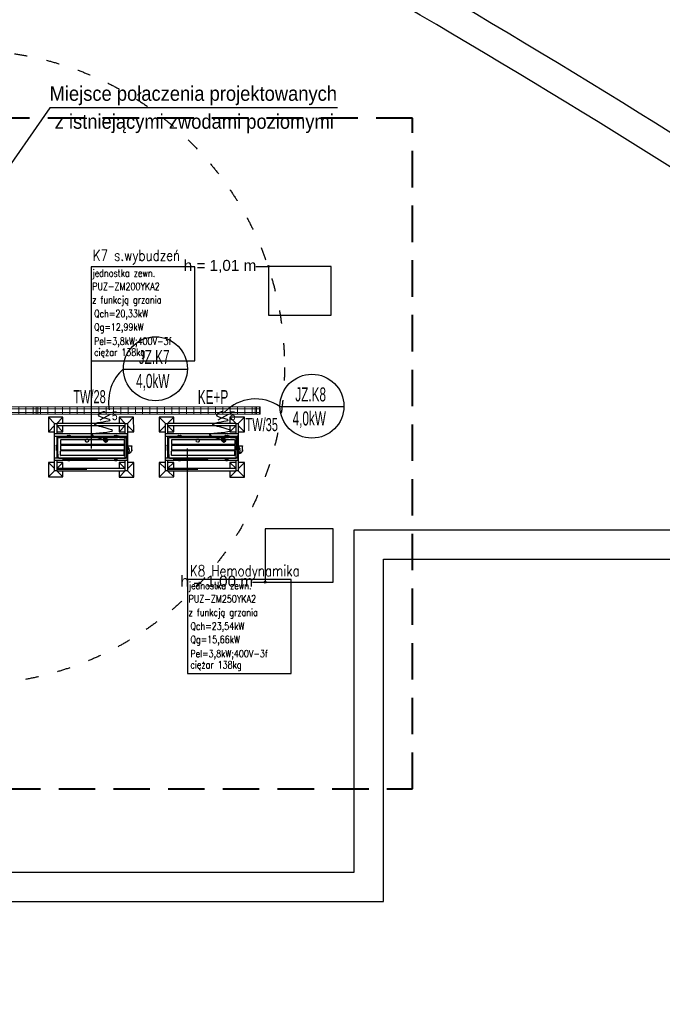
# Model space of a CAD drawing. Header units: millimetres. Extents: x -165365 to -33565, y 7406 to 103342.
# Tile 236 of 256: x -79686 to -70874, y 17747 to 31250. Entities that reach past the tile are written whole.
import ezdxf
from ezdxf.enums import TextEntityAlignment as Align

# ---------------------------------------------------------------- set-up
doc = ezdxf.new("R2010")
doc.units = ezdxf.units.MM
doc.header["$MEASUREMENT"] = 0
for name, pattern in [('ACAD_ISO03W100', [150, 60, -90]), ('DASHED', [0.75, 0.5, -0.25]), ('DASHED2', [0.375, 0.25, -0.125]), ('Wipeout_Contour', [1000, 0, -1000])]:
    doc.linetypes.add(name, pattern=pattern)
for name, color, linetype, lineweight in [('2DE_PRO_CblfEZ', 80, 'Continuous', 15), ('CP_DETAL', 33, 'Continuous', 9), ('HVAC_WENTYLACJA_ETYKIETY', 3, 'Continuous', 18)]:
    doc.layers.add(name, color=color, linetype=linetype, lineweight=lineweight)
for name, color, linetype in [('___INST__AR_podstawy', 3, 'Continuous'), ('DETAIL', 5, 'Continuous'), ('ELEK CIENKIE', 80, 'Continuous'), ('ELEK GNIAZDA', 234, 'Continuous'), ('ELEK OPIS', 140, 'Continuous'), ('ELEKTRYKA_OPIS GNIAZD', 230, 'Continuous'), ('HVAC_CT_opisy', 3, 'Continuous'), ('Linia', 252, 'Continuous'), ('ME_Urządzenia', 7, 'Continuous'), ('Strop', 252, 'Continuous'), ('Słup', 252, 'Continuous'), ('Tekst', 252, 'Continuous')]:
    doc.layers.add(name, color=color, linetype=linetype)
doc.styles.add('Arial', font='arial.ttf')
doc.styles.add('CP_ATTR', font='arial.ttf')
doc.styles.add('OPIS1', font='ROMANS.SHX', dxfattribs={"width": 0.9})
doc.styles.add('ROMANS', font='romans.shx')
doc.styles.add('Times new roman', font='arial.ttf')

# ---------------------------------------------------------------- blocks, each defined once
blk = doc.blocks.new('A$C67C5DD4D')
at = {"layer": 'Strop', "flags": 128}
for points in [[(14229, 0), (57959, 0), (57959, 1407), (57959, 1410), (73209, 1410), (79709, 1410), (79709, 6106), (86979, 6106), (86979, 7196), (86979, 9216), (86979, 9800, 0.032078), (72413, 18234, 0.000523), (72183, 18342, 0.001989), (71307, 18750, 0.031398), (57339, 24063, 0.034913), (39523, 28246), (39523, 28246), (39523, 28246, 0.026147), (28486, 29456)], [(14229, 0), (57959, 0), (57959, 1407), (57959, 1410), (73209, 1410), (79709, 1410), (79709, 6106), (86979, 6106), (86979, 7196), (86979, 9216), (86979, 9800, 0.032078), (72413, 18234, 0.000523), (72183, 18342, 0.001989), (71307, 18750, 0.031398), (57339, 24063, 0.034913), (39523, 28246), (39523, 28246), (39523, 28246, 0.026147), (28486, 29456)], [(14229, 400), (57559, 400), (57559, 1407), (57559, 1810), (73209, 1810), (79309, 1810), (79309, 6506), (86579, 6506), (86579, 7196), (86579, 9216), (86579, 9586, 0.031662), (72239, 17874, 0.000515), (72013, 17980, 0.001987), (71141, 18386, 0.031396), (57220, 23681, 0.035679), (39064, 27915), (39064, 27915, 0.025197), (28465, 29056)]]:
    blk.add_lwpolyline(points, format="xyb", dxfattribs=at)
at = {"layer": 'Tekst', "char_height": 150, "attachment_point": 2, "style": 'Times new roman'}
for s, insert in [('\\A1;{\\fArial|b0|i0|c0|p38;h = 1,01 m}', (77468, 10208)), ('\\A1;{\\fArial|b0|i0|c0|p38;h = 1,00 m}', (77423, 5878))]:
    blk.add_mtext(s, dxfattribs=dict(at, insert=insert))
at = {"color": 254, "linetype": 'Wipeout_Contour', "lineweight": 0, "ltscale": 319022.809694}
blk.add_wipeout([(78134, 9450), (78994, 9450), (78994, 10120), (78134, 10120)], dxfattribs=at).dxf.layer = 'Słup'
at = {"color": 254, "linetype": 'Wipeout_Contour', "lineweight": 0, "ltscale": 314918.890275}
blk.add_wipeout([(78089, 5790), (79019, 5790), (79019, 6520), (78089, 6520)], dxfattribs=at).dxf.layer = 'Słup'
at = {"layer": 'Linia', "linetype": 'Continuous'}
for points in [[(78146, 10120), (78145, 10125), (78142, 10129), (78138, 10132), (78134, 10133), (78129, 10132), (78125, 10129), (78122, 10125), (78121, 10120), (78122, 10115), (78125, 10111), (78129, 10108), (78134, 10108), (78138, 10108), (78142, 10111), (78145, 10115)], [(78101, 5790), (78100, 5795), (78097, 5799), (78093, 5802), (78089, 5803), (78084, 5802), (78080, 5799), (78077, 5795), (78076, 5790), (78077, 5785), (78080, 5781), (78084, 5778), (78089, 5778), (78093, 5778), (78097, 5781), (78100, 5785)]]:
    blk.add_hatch(color=256, dxfattribs=at).paths.add_polyline_path(points)
at = {"layer": 'Linia'}
for p, q in [((77957, 10120), (78121, 10120)), ((77912, 5790), (78076, 5790))]:
    blk.add_line(p, q, dxfattribs=at)
for centre in [(78134, 10120), (78089, 5790)]:
    blk.add_circle(centre, 12.5, dxfattribs=at)
at = {"layer": 'Słup'}
for p, q in [((78994, 10120), (78134, 10120)), ((78134, 10120), (78134, 9450)), ((78994, 9450), (78994, 10120)), ((78134, 9450), (78994, 9450)), ((79019, 6520), (78089, 6520)), ((78089, 6520), (78089, 5790)), ((79019, 5790), (79019, 6520)), ((78089, 5790), (79019, 5790))]:
    blk.add_line(p, q, dxfattribs=at)
blk = doc.blocks.new('UHYUO')
at = {"color": 3, "extrusion": (1.1535e-07, -4.20173e-08, 1)}
blk.add_line((11257.996, 38986.56, 0), (11258.201, 38986.914, 0), dxfattribs=at)
at = {"layer": '___INST__AR_podstawy', "extrusion": (-1.4824e-07, -5.38048e-08, 1)}
for p, q in [((11257.936, 38987.71, 0), (11257.905, 38987.826, 0)), ((11257.921, 38987.684, 0), (11257.45, 38986.871, 0)), ((11257.476, 38986.856, 0), (11257.947, 38987.669, 0)), ((11257.921, 38987.684, 0), (11257.805, 38987.653, 0)), ((11257.978, 38987.553, 0), (11257.947, 38987.669, 0)), ((11258.078, 38987.726, 0), (11257.962, 38987.695, 0)), ((11258.061, 38987.638, 0), (11257.56, 38986.772, 0)), ((11257.586, 38986.757, 0), (11258.087, 38987.622, 0)), ((11258.087, 38987.622, 0), (11258.061, 38987.638, 0)), ((11258.347, 38987.472, 0), (11257.846, 38986.607, 0)), ((11257.872, 38986.592, 0), (11258.373, 38987.457, 0)), ((11258.373, 38987.457, 0), (11258.347, 38987.472, 0)), ((11258.473, 38987.399, 0), (11258.442, 38987.516, 0)), ((11258.615, 38987.415, 0), (11258.499, 38987.384, 0)), ((11258.457, 38987.373, 0), (11257.986, 38986.56, 0)), ((11258.012, 38986.545, 0), (11258.483, 38987.358, 0)), ((11258.457, 38987.373, 0), (11258.341, 38987.342, 0)), ((11258.514, 38987.242, 0), (11258.483, 38987.358, 0)), ((11257.45, 38986.871, 0), (11257.419, 38986.987, 0)), ((11257.45, 38986.871, 0), (11257.476, 38986.856, 0)), ((11257.592, 38986.887, 0), (11257.476, 38986.856, 0)), ((11257.435, 38986.845, 0), (11257.319, 38986.814, 0)), ((11257.492, 38986.714, 0), (11257.461, 38986.83, 0)), ((11257.986, 38986.56, 0), (11257.955, 38986.676, 0)), ((11257.971, 38986.534, 0), (11257.855, 38986.503, 0)), ((11257.986, 38986.56, 0), (11258.012, 38986.545, 0)), ((11258.028, 38986.403, 0), (11257.997, 38986.519, 0)), ((11258.128, 38986.576, 0), (11258.012, 38986.545, 0))]:
    blk.add_line(p, q, dxfattribs=at)
at = {"layer": '___INST__AR_podstawy', "extrusion": (-1.4824e-07, -5.38048e-08, 1), "elevation": -0.004}
for points in [[(11258.036, 38987.653), (11258.078, 38987.726), (11257.905, 38987.826), (11257.805, 38987.653), (11257.878, 38987.611)], [(11258.046, 38987.611), (11257.921, 38987.684), (11257.936, 38987.71), (11258.499, 38987.384), (11258.483, 38987.358), (11258.358, 38987.431)], [(11257.904, 38987.596), (11257.978, 38987.553), (11258.02, 38987.627)], [(11258.332, 38987.446), (11258.072, 38987.596)], [(11258.384, 38987.416), (11258.341, 38987.342), (11258.415, 38987.3)], [(11258.441, 38987.285), (11258.514, 38987.242), (11258.615, 38987.415), (11258.442, 38987.516), (11258.399, 38987.442)], [(11257.492, 38986.944), (11257.419, 38986.987), (11257.319, 38986.814), (11257.492, 38986.714), (11257.534, 38986.787)], [(11257.887, 38986.618), (11258.012, 38986.545), (11257.997, 38986.519), (11257.435, 38986.845), (11257.45, 38986.871), (11257.575, 38986.798)], [(11257.549, 38986.813), (11257.592, 38986.887), (11257.518, 38986.929)], [(11257.601, 38986.783), (11257.861, 38986.633)], [(11257.898, 38986.577), (11257.855, 38986.503), (11258.028, 38986.403), (11258.128, 38986.576), (11258.055, 38986.618)], [(11258.029, 38986.634), (11257.955, 38986.676), (11257.913, 38986.603)]]:
    blk.add_lwpolyline(points, dxfattribs=at)
blk = doc.blocks.new('msy-tp')
at = {"layer": 'DETAIL', "color": 3, "linetype": 'Continuous'}
for p, q in [((-544, 178), (-545, 177)), ((-545, 177), (-545, 176)), ((-545, 177), (-545, 177)), ((-545, 176), (-545, 175)), ((-545, 175), (-545, 174)), ((-545, 175), (-545, 175)), ((-545, 174), (-545, 173)), ((-545, 173), (-545, 172)), ((-545, 173), (-545, 173)), ((-545, 133), (-545, 172)), ((-544, 179), (-544, 178)), ((-543, 179), (-544, 179)), ((-544, 172), (-543, 174)), ((-544, 136), (-544, 172)), ((-544, 135), (-544, 136)), ((-544, 135), (-544, 135)), ((-542, 181), (-543, 180)), ((-543, 180), (-543, 179)), ((-543, 177), (-542, 178)), ((-543, 176), (-543, 177)), ((-543, 175), (-543, 176)), ((-543, 174), (-543, 175)), ((-541, 182), (-542, 181)), ((-542, 181), (-542, 181)), ((-542, 178), (-540, 180)), ((-542, 178), (-542, 178)), ((-540, 182), (-541, 182)), ((-540, 183), (-540, 182)), ((-539, 183), (-540, 183)), ((-540, 180), (-539, 181)), ((-538, 184), (-539, 183)), ((-539, 181), (-537, 182)), ((-539, 181), (-539, 181)), ((-538, 184), (-538, 184)), ((-537, 184), (-538, 184)), ((-536, 184), (-537, 184)), ((-537, 182), (-536, 182)), ((-535, 184), (-536, 184)), ((-536, 184), (-536, 184)), ((-536, 182), (-535, 183)), ((-536, 182), (-536, 182)), ((-535, 184), (-535, 184)), ((-533, 184), (-535, 184)), ((-535, 183), (-533, 183)), ((-533, 184), (-519, 184)), ((-533, 183), (275, 183)), ((-519, 184), (-519, 184)), ((-519, 184), (-518, 184)), ((-518, 184), (-518, 184)), ((-516, 183), (-518, 184)), ((-518, 184), (-518, 184)), ((-518, 184), (-518, 184)), ((-518, 184), (-518, 184)), ((-508, 146), (-508, 145)), ((-508, 144), (-508, 88)), ((360, 148), (-504, 148)), ((-438, 183), (-438, 189)), ((-438, 189), (243, 189)), ((-438, 183), (-438, 185)), ((-438, 183), (-438, 183)), ((-438, 183), (-438, 183)), ((-438, 183), (-438, 183)), ((-436, 183), (-436, 183)), ((-434, 183), (-434, 183)), ((-432, 184), (243, 184)), ((-432, 184), (-432, 184)), ((-415, 206), (-414, 207)), ((-415, 205), (-415, 206)), ((-415, 204), (-415, 205)), ((-415, 204), (-415, 184)), ((-415, 187), (-415, 187)), ((-414, 208), (-413, 210)), ((-414, 207), (-414, 208)), ((-414, 207), (-414, 207)), ((-413, 210), (-412, 210)), ((-412, 210), (-412, 211)), ((-412, 211), (-411, 211)), ((-411, 211), (-410, 211)), ((-410, 211), (-410, 212)), ((-410, 212), (-410, 212)), ((-410, 212), (-409, 212)), ((-409, 212), (-406, 212)), ((-406, 212), (-405, 212)), ((-405, 212), (-405, 212)), ((-405, 212), (-405, 211)), ((-405, 211), (-404, 211)), ((-404, 211), (-403, 211)), ((-403, 211), (-403, 210)), ((-403, 210), (-402, 210)), ((-402, 210), (-402, 209)), ((-402, 209), (-401, 208)), ((-402, 209), (-402, 209)), ((-401, 208), (-401, 207)), ((-401, 207), (-400, 206)), ((-401, 207), (-401, 207)), ((-400, 206), (-400, 205)), ((-400, 205), (-400, 204)), ((-400, 204), (-400, 194)), ((-400, 194), (-400, 193)), ((-400, 193), (-400, 192)), ((-400, 193), (-400, 193)), ((-400, 192), (-399, 192)), ((-399, 192), (-399, 191)), ((-399, 191), (-399, 190)), ((-399, 191), (-399, 191)), ((-399, 190), (-398, 190)), ((-398, 190), (-398, 190)), ((-398, 190), (-397, 189)), ((-397, 189), (-397, 189)), ((-397, 189), (-396, 189)), ((-397, 189), (-397, 189)), ((-396, 189), (-394, 189)), ((-394, 189), (-393, 189)), ((-393, 189), (-392, 190)), ((-393, 189), (-393, 189)), ((-393, 189), (-393, 189)), ((-392, 190), (-391, 190)), ((-392, 190), (-392, 190)), ((-391, 192), (-390, 192)), ((-391, 191), (-391, 192)), ((-391, 191), (-391, 191)), ((-391, 190), (-391, 191)), ((-390, 206), (-389, 207)), ((-390, 205), (-390, 206)), ((-390, 204), (-390, 205)), ((-390, 194), (-390, 204)), ((-390, 193), (-390, 194)), ((-390, 193), (-390, 193)), ((-390, 192), (-390, 193)), ((-389, 208), (-388, 210)), ((-389, 207), (-389, 208)), ((-389, 207), (-389, 207)), ((-388, 210), (-387, 210)), ((-387, 210), (-387, 211)), ((-387, 211), (-386, 211)), ((-386, 211), (-385, 211)), ((-385, 211), (-385, 212)), ((-385, 212), (-385, 212)), ((-385, 212), (-384, 212)), ((-384, 212), (-381, 212)), ((-381, 212), (-380, 212)), ((-380, 212), (-380, 212)), ((-380, 212), (-380, 211)), ((-380, 211), (-379, 211)), ((-379, 211), (-378, 211)), ((-378, 211), (-378, 210)), ((-378, 210), (-377, 210)), ((-377, 210), (-377, 209)), ((-377, 209), (-377, 209)), ((-377, 209), (-376, 208)), ((-376, 208), (-376, 207)), ((-376, 207), (-375, 206)), ((-376, 207), (-376, 207)), ((-375, 206), (-375, 205)), ((-375, 205), (-375, 204)), ((-375, 204), (-375, 190)), ((-375, 190), (-375, 184)), ((230, 206), (231, 207)), ((230, 205), (230, 206)), ((230, 204), (230, 205)), ((230, 204), (230, 184)), ((231, 208), (232, 210)), ((231, 207), (231, 208)), ((231, 207), (231, 207)), ((232, 210), (233, 210)), ((233, 210), (233, 211)), ((233, 211), (234, 211)), ((234, 211), (235, 211)), ((235, 211), (235, 212)), ((235, 212), (235, 212)), ((235, 212), (236, 212)), ((236, 212), (239, 212)), ((239, 212), (240, 212)), ((240, 212), (240, 212)), ((240, 212), (240, 211)), ((240, 211), (241, 211)), ((241, 211), (242, 211)), ((242, 211), (242, 210)), ((242, 210), (243, 210)), ((243, 210), (243, 209)), ((243, 209), (243, 209)), ((243, 209), (244, 208)), ((243, 191), (243, 183)), ((274, 191), (243, 191)), ((244, 208), (244, 207)), ((244, 207), (244, 207)), ((244, 207), (245, 206)), ((245, 206), (245, 205)), ((245, 205), (245, 204)), ((245, 204), (245, 194)), ((245, 194), (245, 193)), ((245, 193), (245, 192)), ((245, 193), (245, 193)), ((245, 192), (246, 192)), ((246, 191), (246, 191)), ((254, 192), (255, 192)), ((254, 191), (254, 192)), ((254, 191), (254, 191)), ((255, 206), (256, 207)), ((255, 205), (255, 206)), ((255, 204), (255, 205)), ((255, 194), (255, 204)), ((255, 193), (255, 194)), ((255, 193), (255, 193)), ((255, 192), (255, 193)), ((256, 208), (257, 210)), ((256, 207), (256, 208)), ((256, 207), (256, 207)), ((257, 210), (258, 210)), ((258, 210), (258, 211)), ((258, 211), (259, 211)), ((259, 211), (260, 211)), ((260, 211), (260, 212)), ((260, 212), (260, 212)), ((260, 212), (261, 212)), ((261, 212), (264, 212)), ((264, 212), (265, 212)), ((265, 212), (265, 212)), ((265, 212), (265, 211)), ((265, 211), (266, 211)), ((266, 211), (267, 211)), ((267, 211), (267, 210)), ((267, 210), (268, 210)), ((268, 210), (268, 209)), ((268, 209), (268, 209)), ((268, 209), (269, 208)), ((269, 208), (269, 207)), ((269, 207), (270, 206)), ((269, 207), (269, 207)), ((270, 206), (270, 205)), ((270, 205), (270, 204)), ((270, 204), (270, 191)), ((274, 194), (274, 193)), ((274, 194), (274, 194)), ((275, 194), (274, 194)), ((274, 193), (274, 193)), ((274, 193), (274, 188)), ((274, 188), (274, 188)), ((274, 188), (274, 188)), ((274, 188), (274, 188)), ((274, 188), (274, 188)), ((274, 188), (274, 188)), ((274, 188), (274, 188)), ((274, 188), (274, 188)), ((274, 188), (274, 188)), ((274, 183), (274, 188)), ((275, 188), (274, 188)), ((274, 188), (280, 188)), ((281, 188), (274, 188)), ((276, 196), (275, 195)), ((275, 195), (275, 194)), ((276, 183), (275, 183)), ((278, 197), (276, 196)), ((278, 197), (276, 196)), ((278, 185), (276, 183)), ((276, 183), (276, 183)), ((281, 199), (278, 197)), ((278, 186), (278, 185)), ((279, 186), (278, 186)), ((278, 185), (278, 185)), ((280, 188), (279, 188)), ((279, 186), (279, 186)), ((280, 186), (279, 186)), ((280, 188), (280, 186)), ((280, 188), (280, 188)), ((280, 188), (280, 188)), ((280, 188), (280, 188)), ((280, 188), (280, 188)), ((280, 188), (280, 188)), ((280, 188), (280, 188)), ((280, 188), (280, 188)), ((280, 188), (281, 188)), ((280, 186), (280, 186)), ((297, 186), (280, 186)), ((284, 200), (281, 199)), ((281, 188), (281, 186)), ((284, 187), (283, 186)), ((285, 200), (284, 200)), ((284, 187), (284, 187)), ((284, 187), (284, 187)), ((284, 187), (284, 187)), ((284, 187), (284, 187)), ((284, 187), (284, 187)), ((284, 187), (284, 187)), ((284, 187), (284, 187)), ((284, 187), (284, 187)), ((285, 187), (284, 187)), ((285, 200), (285, 200)), ((289, 200), (285, 200)), ((285, 187), (285, 187)), ((285, 187), (293, 187)), ((289, 200), (293, 200)), ((293, 200), (293, 200)), ((293, 200), (293, 200)), ((296, 199), (293, 200)), ((294, 187), (293, 187)), ((293, 187), (293, 187)), ((293, 187), (293, 187)), ((293, 187), (293, 187)), ((294, 186), (294, 187)), ((294, 187), (294, 187)), ((299, 197), (296, 199)), ((297, 186), (297, 188)), ((297, 188), (304, 188)), ((297, 188), (297, 188)), ((304, 188), (297, 188)), ((298, 186), (297, 186)), ((298, 188), (298, 188)), ((298, 188), (298, 188)), ((298, 188), (298, 188)), ((298, 188), (298, 188)), ((298, 188), (298, 188)), ((298, 188), (298, 188)), ((298, 188), (298, 188)), ((298, 188), (298, 188)), ((298, 188), (298, 186)), ((298, 188), (298, 188)), ((298, 186), (298, 186)), ((299, 186), (298, 186)), ((299, 197), (302, 196)), ((302, 196), (299, 197)), ((299, 186), (299, 186)), ((300, 185), (299, 186)), ((299, 186), (299, 186)), ((300, 185), (300, 185)), ((302, 183), (300, 185)), ((302, 196), (303, 195)), ((302, 183), (302, 183)), ((302, 183), (388, 183)), ((302, 183), (302, 183)), ((303, 194), (303, 195)), ((303, 195), (303, 195)), ((303, 195), (303, 195)), ((303, 194), (303, 194)), ((303, 194), (303, 194)), ((303, 194), (303, 194)), ((304, 193), (303, 194)), ((304, 188), (303, 188)), ((303, 188), (303, 188)), ((303, 188), (303, 188)), ((303, 188), (303, 188)), ((303, 188), (303, 188)), ((304, 193), (304, 193)), ((304, 188), (304, 193)), ((304, 193), (304, 193)), ((304, 193), (304, 193)), ((304, 193), (304, 193)), ((304, 188), (304, 183)), ((304, 188), (304, 188)), ((304, 188), (304, 188)), ((304, 188), (304, 188)), ((304, 188), (304, 188)), ((326, 183), (326, 183)), ((326, 183), (326, 183)), ((388, 185), (328, 185)), ((338, 185), (338, 186)), ((338, 186), (338, 186)), ((339, 186), (338, 186)), ((338, 186), (338, 186)), ((338, 185), (338, 185)), ((338, 185), (338, 185)), ((338, 185), (338, 185)), ((338, 185), (338, 185)), ((339, 186), (339, 186)), ((339, 186), (339, 186)), ((339, 186), (339, 186)), ((339, 186), (339, 186)), ((339, 186), (339, 186)), ((339, 186), (372, 186)), ((339, 186), (339, 186)), ((339, 186), (339, 186)), ((339, 186), (339, 186)), ((364, 144), (364, 88)), ((372, 186), (372, 186)), ((372, 186), (372, 186)), ((372, 186), (373, 186)), ((372, 186), (372, 186)), ((372, 186), (372, 186)), ((372, 186), (372, 186)), ((372, 186), (372, 186)), ((372, 186), (372, 186)), ((372, 186), (372, 186)), ((372, 186), (372, 186)), ((373, 186), (373, 186)), ((373, 185), (373, 186)), ((373, 186), (373, 186)), ((373, 185), (373, 185)), ((373, 185), (373, 185)), ((373, 185), (373, 185)), ((373, 185), (373, 185)), ((388, 183), (390, 183)), ((390, 183), (391, 182)), ((391, 182), (391, 182)), ((391, 182), (392, 182)), ((392, 182), (394, 181)), ((394, 181), (394, 181)), ((394, 181), (395, 180)), ((395, 180), (397, 178)), ((397, 178), (398, 177)), ((397, 178), (397, 178)), ((398, 177), (398, 176)), ((398, 176), (398, 175)), ((398, 175), (398, 174)), ((398, 174), (398, 172)), ((398, 172), (398, 80)), ((400, 80), (400, 173)), ((-566, 71), (-565, 72)), ((-566, 69), (-566, 71)), ((-566, 69), (-566, 15)), ((-566, 15), (-566, 13)), ((-566, 13), (-566, 15)), ((-565, 12), (-566, 13)), ((-565, 74), (-564, 76)), ((-565, 73), (-565, 74)), ((-565, 74), (-565, 74)), ((-565, 72), (-565, 73)), ((-565, 12), (-565, 11)), ((-565, 11), (-565, 10)), ((-565, 10), (-565, 10)), ((-564, 8), (-565, 10)), ((-564, 76), (-563, 77)), ((-564, 8), (-563, 7)), ((-563, 77), (-562, 78)), ((-562, 6), (-563, 7)), ((-562, 78), (-561, 79)), ((-562, 78), (-562, 78)), ((-561, 5), (-562, 6)), ((-562, 6), (-562, 6)), ((-561, 79), (-560, 80)), ((-560, 4), (-561, 5)), ((-560, 80), (-559, 80)), ((-559, 4), (-560, 4)), ((-558, 81), (-559, 80)), ((-558, 3), (-559, 4)), ((-556, 82), (-558, 81)), ((-558, 3), (-556, 2)), ((-554, 84), (-556, 82)), ((-556, 82), (-556, 82)), ((-556, 2), (-554, 0)), ((-556, 2), (-556, 2)), ((-553, 86), (-554, 84)), ((-554, 0), (-553, -2)), ((-552, 86), (-553, 86)), ((-551, 88), (-552, 86)), ((-550, 90), (-551, 89)), ((-551, 89), (-551, 88)), ((-550, 90), (-549, 91)), ((-549, 91), (-550, 90)), ((-550, 90), (-550, 90)), ((-548, 95), (-549, 94)), ((-549, 94), (-549, 93)), ((-549, 93), (-549, 92)), ((-549, 92), (-549, 91)), ((-549, 91), (-549, 91)), ((-547, 131), (-548, 129)), ((-548, 129), (-548, 128)), ((-548, 128), (-548, -44)), ((-548, 98), (-548, 97)), ((-548, 97), (-548, 96)), ((-548, 96), (-548, 95)), ((-544, 134), (-547, 131)), ((-547, 131), (-547, 131)), ((-544, 135), (-544, 135)), ((-544, 134), (-544, 135)), ((-544, 134), (-544, 134)), ((-508, 70), (-508, 14)), ((-505, 84), (-504, 84)), ((360, 84), (-504, 84)), ((360, 74), (-504, 74)), ((360, 10), (-504, 10)), ((360, 0), (-504, 0)), ((364, 70), (364, 14)), ((398, 80), (398, -80)), ((400, 10), (400, 80)), ((400, 74), (401, 74)), ((400, 69), (467, 66)), ((401, 74), (401, 74)), ((401, 74), (401, 74)), ((401, 74), (401, 73)), ((401, 73), (402, 73)), ((401, 69), (401, 69)), ((401, 69), (401, 69)), ((401, 69), (401, 69)), ((401, 69), (401, 69)), ((401, 69), (401, 68)), ((401, 68), (401, 68)), ((401, 68), (401, 68)), ((401, 68), (402, 68)), ((402, 73), (402, 69)), ((402, 73), (402, 73)), ((402, 73), (402, 73)), ((402, 73), (402, 73)), ((402, 69), (402, 69)), ((402, 69), (402, 69)), ((402, 69), (402, 69)), ((402, 69), (402, 69)), ((402, 69), (402, 69)), ((402, 69), (402, 69)), ((402, 69), (402, 69)), ((402, 68), (402, 68)), ((402, 68), (402, 58)), ((402, 68), (402, 68)), ((402, 68), (402, 68)), ((402, 68), (402, 68)), ((402, 68), (402, 68)), ((402, 68), (402, 68)), ((402, 68), (402, 68)), ((402, 68), (402, 68)), ((402, 57), (402, 58)), ((402, -48), (402, 57)), ((414, 48), (402, 48)), ((416, 48), (414, 48)), ((417, 48), (416, 48)), ((418, 47), (417, 48)), ((418, 47), (418, 47)), ((420, 46), (418, 47)), ((421, 46), (420, 46)), ((423, 45), (421, 46)), ((424, 44), (423, 45)), ((425, 43), (424, 44)), ((426, 41), (425, 43)), ((426, 41), (426, 41)), ((426, 40), (426, 41)), ((427, 39), (426, 40)), ((427, 39), (426, 40)), ((428, 37), (427, 39)), ((428, 37), (427, 39)), ((428, 37), (428, 37)), ((428, 37), (429, 30)), ((429, 30), (430, 29)), ((430, 29), (430, 26)), ((430, 24), (430, 26)), ((431, 21), (430, 24)), ((432, 14), (431, 21)), ((432, 12), (432, 14)), ((432, 12), (432, 4)), ((432, 4), (432, -4)), ((467, 66), (468, 66)), ((468, 66), (468, 66)), ((468, 66), (468, 66)), ((468, 66), (469, 66)), ((469, 5), (468, 3)), ((468, 3), (469, 5)), ((468, 1), (468, 3)), ((468, 3), (468, 1)), ((468, 1), (468, -1)), ((468, -1), (468, 1)), ((469, 66), (469, 65)), ((469, 65), (469, 65)), ((469, 65), (469, 65)), ((469, 65), (469, 64)), ((469, 11), (469, 64)), ((469, 6), (469, 11)), ((469, 11), (469, 6)), ((469, 6), (469, 5)), ((469, 5), (469, 6)), ((-553, -2), (-552, -2)), ((-552, -2), (-551, -4)), ((-551, -4), (-551, -5)), ((-551, -5), (-550, -6)), ((-550, -6), (-550, -6)), ((-550, -6), (-549, -7)), ((-549, -7), (-549, -8)), ((-549, -8), (-549, -9)), ((-549, -9), (-549, -10)), ((-549, -10), (-548, -11)), ((-548, -11), (-548, -12)), ((-548, -12), (-548, -13)), ((-548, -14), (-548, -13)), ((-548, -45), (-548, -44)), ((-548, -44), (-548, -45)), ((-548, -45), (-547, -47)), ((-547, -47), (-547, -47)), ((-547, -47), (-544, -50)), ((-545, -54), (-545, -49)), ((-545, -55), (-545, -54)), ((-545, -56), (-545, -55)), ((-545, -55), (-545, -55)), ((-545, -55), (-545, -55)), ((-545, -55), (-545, -55)), ((-545, -56), (-545, -56)), ((-545, -56), (-545, -56)), ((-545, -56), (-545, -56)), ((-544, -57), (-545, -56)), ((-545, -56), (-545, -56)), ((-545, -71), (-545, -81)), ((-544, -50), (-544, -50)), ((-544, -50), (-544, -51)), ((-544, -51), (-544, -52)), ((-544, -51), (-544, -51)), ((-544, -51), (-544, -51)), ((-544, -52), (-544, -80)), ((-544, -57), (-544, -57)), ((-544, -57), (-544, -57)), ((-544, -57), (-544, -57)), ((-544, -57), (-544, -57)), ((-544, -69), (-544, -69)), ((-544, -69), (-544, -69)), ((-544, -69), (-544, -69)), ((-544, -80), (-543, -82)), ((-543, -82), (-543, -83)), ((-543, -83), (-543, -84)), ((-543, -84), (-543, -86)), ((-543, -86), (-542, -87)), ((-542, -87), (-542, -88)), ((-542, -88), (-541, -90)), ((-541, -90), (-540, -91)), ((-540, -91), (-538, -94)), ((-540, -91), (-540, -91)), ((-538, -94), (-537, -95)), ((-537, -95), (-535, -96)), ((-535, -96), (-532, -97)), ((-535, -96), (-535, -96)), ((-532, -97), (-532, -98)), ((-532, -98), (-531, -98)), ((-531, -98), (-529, -99)), ((-529, -99), (-528, -99)), ((-528, -99), (-525, -99)), ((-528, -99), (-528, -99)), ((-525, -99), (380, -99)), ((381, -101), (-525, -101)), ((-508, -60), (-508, -4)), ((-508, -101), (-508, -101)), ((-508, -101), (-507, -102)), ((-508, -101), (-508, -101)), ((-507, -102), (-508, -101)), ((-508, -101), (-508, -101)), ((-508, -101), (-508, -101)), ((-508, -101), (-508, -101)), ((362, -102), (-507, -102)), ((360, -64), (-504, -64)), ((-485, -102), (-474, -113)), ((-482, -105), (-482, -109)), ((-482, -109), (-482, -109)), ((-482, -109), (-482, -110)), ((-482, -110), (-482, -110)), ((-482, -110), (-481, -110)), ((-481, -110), (-477, -110)), ((-481, -110), (-481, -110)), ((-473, -114), (-474, -113)), ((-471, -114), (-473, -114)), ((-14, -114), (-471, -114)), ((-470, -114), (-470, -102)), ((-415, -114), (-415, -121)), ((-415, -121), (-415, -123)), ((-415, -123), (-415, -124)), ((-415, -124), (-414, -125)), ((-415, -124), (-415, -124)), ((-415, -124), (-415, -124)), ((-414, -125), (-413, -127)), ((-413, -127), (-413, -127)), ((-413, -127), (-412, -128)), ((-412, -128), (-411, -129)), ((-411, -129), (-411, -130)), ((-411, -129), (-411, -129)), ((-411, -130), (-409, -130)), ((-409, -130), (-408, -131)), ((-408, -131), (-406, -132)), ((-406, -132), (-403, -132)), ((-403, -132), (-402, -132)), ((-402, -132), (-400, -133)), ((-400, -114), (-400, -121)), ((-400, -133), (-399, -133)), ((-399, -133), (-395, -133)), ((-395, -133), (-391, -133)), ((-391, -133), (-390, -133)), ((-390, -121), (-390, -114)), ((-390, -133), (-388, -132)), ((-388, -132), (-387, -132)), ((-387, -132), (-384, -132)), ((-384, -132), (-382, -131)), ((-382, -131), (-381, -130)), ((-381, -130), (-379, -130)), ((-379, -129), (-378, -128)), ((-379, -129), (-379, -129)), ((-379, -130), (-379, -129)), ((-378, -128), (-377, -127)), ((-377, -127), (-376, -125)), ((-377, -127), (-377, -127)), ((-376, -125), (-375, -124)), ((-375, -121), (-375, -114)), ((-375, -123), (-375, -121)), ((-375, -124), (-375, -123)), ((-375, -124), (-375, -124)), ((-375, -124), (-375, -124)), ((-202, -114), (-210, -114)), ((-82, -114), (-82, -102)), ((-64, -114), (-64, -102)), ((-14, -114), (-12, -114)), ((-11, -113), (-12, -114)), ((-12, -114), (-11, -113)), ((0, -102), (-11, -113)), ((-4, -110), (-8, -110)), ((-1, -103), (-7, -109)), ((-3, -110), (-4, -110)), ((-4, -110), (-4, -110)), ((-3, -105), (-3, -109)), ((-3, -109), (-3, -109)), ((-3, -109), (-3, -110)), ((-3, -110), (-3, -110)), ((230, -102), (230, -121)), ((230, -121), (230, -123)), ((230, -123), (230, -124)), ((230, -124), (230, -124)), ((230, -124), (230, -124)), ((230, -124), (231, -125)), ((231, -125), (232, -127)), ((232, -127), (233, -128)), ((232, -127), (232, -127)), ((233, -128), (234, -129)), ((234, -129), (234, -130)), ((234, -129), (234, -129)), ((234, -130), (236, -130)), ((236, -130), (237, -131)), ((237, -131), (239, -132)), ((239, -132), (242, -132)), ((242, -132), (243, -132)), ((243, -132), (245, -133)), ((245, -110), (245, -121)), ((245, -133), (246, -133)), ((246, -133), (250, -133)), ((250, -133), (254, -133)), ((254, -133), (255, -133)), ((255, -121), (255, -110)), ((255, -133), (257, -132)), ((257, -132), (258, -132)), ((258, -132), (261, -132)), ((261, -132), (263, -131)), ((263, -131), (264, -130)), ((264, -130), (266, -130)), ((266, -129), (267, -128)), ((266, -129), (266, -129)), ((266, -130), (266, -129)), ((267, -128), (268, -127)), ((268, -127), (269, -125)), ((268, -127), (268, -127)), ((269, -125), (270, -124)), ((270, -121), (270, -102)), ((270, -123), (270, -121)), ((270, -124), (270, -123)), ((270, -124), (270, -124)), ((270, -124), (270, -124)), ((363, -101), (363, -101)), ((363, -102), (363, -101)), ((363, -101), (363, -101)), ((363, -101), (363, -102)), ((364, -101), (363, -101)), ((363, -101), (363, -101)), ((364, -60), (364, -4)), ((364, -101), (364, -101)), ((383, -99), (380, -99)), ((384, -99), (383, -99)), ((383, -99), (383, -99)), ((386, -98), (384, -99)), ((387, -98), (386, -98)), ((390, -96), (387, -97)), ((387, -97), (387, -98)), ((392, -95), (390, -96)), ((390, -96), (390, -96)), ((393, -94), (392, -95)), ((395, -91), (393, -94)), ((396, -90), (395, -91)), ((395, -91), (395, -91)), ((397, -88), (396, -90)), ((398, -86), (397, -87)), ((397, -87), (397, -88)), ((398, -64), (399, -64)), ((398, -80), (398, -82)), ((398, -82), (398, -83)), ((399, -82), (398, -82)), ((398, -83), (398, -84)), ((398, -84), (398, -86)), ((399, -64), (400, -63)), ((399, -64), (399, -64)), ((399, -64), (399, -64)), ((399, -82), (399, -82)), ((399, -82), (399, -82)), ((399, -82), (399, -82)), ((400, -63), (400, -63)), ((400, -63), (400, -63)), ((414, -40), (402, -40)), ((402, -50), (402, -48)), ((414, -40), (416, -39)), ((416, -39), (417, -39)), ((417, -39), (418, -39)), ((418, -39), (420, -38)), ((418, -39), (418, -39)), ((420, -38), (421, -38)), ((421, -38), (423, -36)), ((423, -36), (436, -32)), ((423, -36), (424, -35)), ((424, -35), (425, -34)), ((426, -33), (425, -34)), ((425, -34), (426, -33)), ((426, -32), (427, -30)), ((427, -30), (426, -32)), ((426, -32), (426, -32)), ((426, -32), (426, -32)), ((426, -32), (426, -33)), ((426, -33), (426, -32)), ((427, -30), (428, -28)), ((428, -28), (427, -30)), ((429, -22), (428, -28)), ((428, -28), (428, -28)), ((430, -20), (429, -22)), ((430, -15), (431, -12)), ((430, -18), (430, -15)), ((430, -18), (430, -20)), ((432, -4), (431, -12)), ((436, -32), (437, -32)), ((437, -32), (438, -32)), ((438, -32), (440, -31)), ((440, -31), (441, -30)), ((441, -30), (442, -30)), ((442, -30), (444, -29)), ((444, -29), (447, -28)), ((447, -28), (449, -27)), ((449, -27), (453, -24)), ((449, -27), (449, -27)), ((453, -23), (456, -20)), ((453, -24), (453, -23)), ((456, -20), (459, -18)), ((459, -18), (460, -16)), ((460, -16), (461, -15)), ((461, -15), (462, -12)), ((461, -15), (462, -12)), ((461, -15), (461, -15)), ((462, -12), (463, -12)), ((463, -11), (465, -8)), ((463, -11), (465, -8)), ((463, -12), (463, -11)), ((465, -8), (466, -5)), ((465, -8), (466, -5)), ((465, -8), (465, -8)), ((467, -3), (466, -4)), ((466, -5), (466, -4)), ((468, -1), (467, -3)), ((467, -3), (468, -1)), ((468, -1), (468, -1))]:
    blk.add_line(p, q, dxfattribs=at)
at = {"layer": 'DETAIL', "color": 3}
for p, q in [((-431, 191), (-431, 183)), ((-276, 191), (-276, 183)), ((-66, 191), (-66, 183)), ((-484, -103), (-486, -104)), ((-474, -106), (-479, -111)), ((-469, -116), (-469, -102)), ((-22, -106), (-463, -106)), ((-459, -116), (-459, -102)), ((-449, -116), (-449, -102)), ((-440, -116), (-440, -102)), ((-440, -115), (-440, -102)), ((-431, -116), (-431, -102)), ((-422, -116), (-422, -102)), ((-413, -116), (-413, -102)), ((-403, -116), (-403, -102)), ((-394, -116), (-394, -102)), ((-394, -115), (-394, -102)), ((-385, -116), (-385, -102)), ((-376, -116), (-376, -102)), ((-367, -116), (-367, -102)), ((-358, -116), (-358, -102)), ((-348, -116), (-348, -102)), ((-348, -115), (-348, -102)), ((-339, -116), (-339, -102)), ((-330, -116), (-330, -102)), ((-321, -116), (-321, -102)), ((-312, -116), (-312, -102)), ((-302, -116), (-302, -102)), ((-302, -115), (-302, -102)), ((-293, -116), (-293, -102)), ((-284, -116), (-284, -102)), ((-275, -116), (-275, -102)), ((-266, -116), (-266, -102)), ((-256, -116), (-256, -102)), ((-256, -115), (-256, -102)), ((-247, -116), (-247, -102)), ((-238, -116), (-238, -102)), ((-229, -116), (-229, -102)), ((-219, -116), (-219, -102)), ((-210, -116), (-210, -102)), ((-210, -115), (-210, -102)), ((-201, -116), (-201, -102)), ((-192, -116), (-192, -102)), ((-183, -116), (-183, -102)), ((-173, -116), (-173, -102)), ((-164, -116), (-164, -102)), ((-164, -115), (-164, -102)), ((-155, -116), (-155, -102)), ((-146, -116), (-146, -102)), ((-137, -116), (-137, -102)), ((-128, -116), (-128, -102)), ((-118, -116), (-118, -102)), ((-118, -115), (-118, -102)), ((-109, -116), (-109, -102)), ((-100, -116), (-100, -102)), ((-91, -116), (-91, -102)), ((-81, -116), (-81, -102)), ((-72, -116), (-72, -102)), ((-72, -115), (-72, -102)), ((-63, -116), (-63, -102)), ((-54, -116), (-54, -102)), ((-45, -116), (-45, -102)), ((-35, -116), (-35, -102)), ((-26, -116), (-26, -102)), ((-16, -116), (-16, -102))]:
    blk.add_line(p, q, dxfattribs=at)
at = {"layer": 'DETAIL', "color": 3, "linetype": 'Continuous'}
for centre in [(-408, 204), (-382, 204), (238, 204), (262, 204), (-408, -120), (-382, -120), (238, -120), (262, -120)]:
    blk.add_circle(centre, 2.25, dxfattribs=at)
at = {"layer": 'DETAIL', "color": 3, "linetype": 'DASHED'}
blk.add_circle((-146, 139), 21, dxfattribs=at)
at = {"layer": 'DETAIL', "color": 3, "linetype": 'Continuous'}
for centre, radius, start, end in [((-504, 144), 4, 90, 180), ((-432, 182), 1.6, 89.999, 134.9998), ((328, 182), 2.5, 90, 150), ((360, 144), 4, 0, 90), ((388, 173), 12, 0, 90), ((-504, 88), 4, 180, 270), ((-504, 70), 4, 90, 180), ((-504, 14), 4, 180, 270), ((-504, -4), 4, 90, 180), ((360, 88), 4, 270, 0), ((360, 70), 4, 0, 90), ((360, 14), 4, 270, 0), ((360, -4), 4, 0, 90), ((401, 60), 0.503, 180, 258.463), ((400, 57), 2.01, 30.0001, 78.4632), ((-542, -71), 3, 120, 180), ((-525, -81), 20, 180, 270), ((-504, -60), 4, 180, 270), ((-508, -101), 0.3, 29.9981, 79.9962), ((-507, -102), 0.8, 210, 270), ((-395, -121), 5, 180, 0), ((250, -110), 5, 0, 180), ((250, -121), 5, 180, 0), ((360, -60), 4, 270, 0), ((362, -102), 0.8, 270, 330), ((364, -101), 0.3, 90, 150), ((381, -81), 20, 270, 346.2223), ((397, -85), 3, 346.2223, 60), ((401, -51), 0.503, 101.537, 180), ((400, -49), 2.01, 281.5368, 329.9999)]:
    blk.add_arc(centre, radius, start, end, dxfattribs=at)
blk = doc.blocks.new('wypust 5-przewodowy')
at = {"layer": 'ELEK GNIAZDA'}
h = blk.add_hatch(dxfattribs=at)
h.set_pattern_fill('ANSI31', color=256, scale=0.40095, angle=360, style=0)
h.set_pattern_definition([(45, (50826.497237, 127255.50113), (-0.03543930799, 0.03543930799), [])])
edge = h.paths.add_edge_path()
edge.add_line((4, 2.6), (1.1, 2.6))
edge.add_arc((2.6, 0), 2.99, 118.546, 177.3028)
edge.add_spline(control_points=[(-0.4, 0.1), (-0.3, 0.1), (-0.1, 0), (0, 0)], knot_values=[0, 0, 0, 0, 0.181487, 0.181487, 0.181487, 0.181487], weights=[1, 1, 1, 1], degree=3, periodic=0)
edge.add_line((0, 0), (-0.4, 0))
edge.add_arc((2.6, 0), 2.99, 180, 0)
edge.add_arc((2.6, 0), 2.99, 0, 61.454)
blk.add_line((-4.8, 27.6), (9.5, 35.6), dxfattribs=at)
blk.add_spline([(0, 0), (-16, 7.5), (12.3, 13), (-12.3, 22.2), (8.9, 27.6), (-6.8, 34.1), (0, 38.9), (1.4, 38.9), (1.4, 38.2)], degree=3, dxfattribs=at)
at = {"layer": 'ELEK GNIAZDA', "style": 'Arial', "width": 0.85}
blk.add_text('5', height=12, dxfattribs=at).set_placement((11.3, 27.1, 5562.8))
blk = doc.blocks.new('2Dcblfmark100')
at = {"color": 3}
for p, q in [((-10, -50), (-10, 50)), ((10, -50), (10, 50))]:
    blk.add_line(p, q, dxfattribs=at)
blk = doc.blocks.new('2dcblf_korcf54v_b100_h054_5n6moj9')
at = {"layer": 'CP_DETAL'}
h = blk.add_hatch(dxfattribs=at)
h.set_pattern_fill('_USER', color=256, scale=100, angle=90, style=0, pattern_type=0)
h.set_pattern_definition([(90, (-3e-14, -25), (-100, 6e-15), [])])
h.paths.add_polyline_path([(0, 50), (12061, 50), (12061, -50), (0, -50)])
for p, q in [((0, -50), (0, 50)), ((0, 50), (12061, 50)), ((12061, -50), (12061, 50)), ((0, -50), (12061, -50))]:
    blk.add_line(p, q)
for p, q in [((12061, 25), (0, 25)), ((0, -25), (12061, -25))]:
    blk.add_line(p, q, dxfattribs=at)
for p in [(3000, 0), (6000, 0), (9000, 0), (12000, 0)]:
    blk.add_blockref('2Dcblfmark100', p)
at = {"linetype": 'ByBlock', "style": 'CP_ATTR', "flags": 9}
for tag in ['NAME', 'NUMBER', 'GROUP', 'ORDER-NO', 'PRODUCER', 'COUPLERS', 'MOUNTDIST', 'MOUNTINGS', 'OTHER', 'WEIGHT', 'DIVIDER', 'COVER']:
    blk.add_attdef(tag, text='', height=0.00005, dxfattribs=at).set_placement((0, 0), align=Align.MIDDLE_LEFT)

msp = doc.modelspace()

# ---------------------------------------------------------------- block references
msp.add_blockref('A$C67C5DD4D', (-154407.14734, 17746.99902))

# ---------------------------------------------------------------- next in the draw order: linework, layer by layer
at = {"layer": '___INST__AR_podstawy', "color": 80, "linetype": 'DASHED2', "lineweight": 40, "ltscale": 2000}
msp.add_lwpolyline([(-85900, 20700), (-74300, 20700), (-74300, 29900), (-85900, 29900)], close=True, dxfattribs=at)
at = {"layer": 'ELEK CIENKIE', "color": 80, "linetype": 'ACAD_ISO03W100', "ltscale": 3}
msp.add_circle((-80405, 26479.5), 4350, dxfattribs=at)
at = {"layer": 'ELEK OPIS'}
for p, q in [((-79272.89488, 30042.37437), (-80334.14313, 28514.86255)), ((-75328.02727, 30042.37437), (-79272.89488, 30042.37437)), ((-78263.42898, 26456.5), (-77386.57102, 26456.5)), ((-76117.12104, 25943.17426), (-75240.26308, 25943.17426))]:
    msp.add_line(p, q, dxfattribs=at)
for centre in [(-77825.04217, 26462.58091), (-75678.73423, 25949.25517)]:
    msp.add_circle(centre, 438.42898, dxfattribs=at)
for centre, radius, start, end in [((-77864.36728, 26010.90712), 602.73802, 131.464164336, 190.506461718), ((-76451.98408, 25463.78003), 584.76669, 55.065204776, 136.406300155)]:
    msp.add_arc(centre, radius, start, end, dxfattribs=at)
at = {"layer": 'HVAC_CT_opisy', "transparency": 33554687}
for p, q in [((-78707.55353, 26569.54043), (-78707.55353, 25367.55175)), ((-77386.29425, 23573.87654), (-77386.29425, 25367.48197))]:
    msp.add_line(p, q, dxfattribs=at)
at = {"layer": 'HVAC_CT_opisy', "transparency": 33554687, "elevation": 0.00006}
for points in [[(-78707.55353, 26569.54043), (-77286.47116, 26569.54043), (-77286.47116, 27859.35572), (-78707.55353, 27859.35572)], [(-77386.29425, 22284.06126), (-75965.21188, 22284.06126), (-75965.21188, 23573.87654), (-77386.29425, 23573.87654)]]:
    msp.add_lwpolyline(points, close=True, dxfattribs=at)

# ---------------------------------------------------------------- next in the draw order: block references
at = {"color": 3, "xscale": 1000.000000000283, "yscale": 1000.000000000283, "zscale": 1000.000000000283, "rotation": 300.0715005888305}
for p in [(-39459332.8282, -9767635.75959, 0.33936), (-39457812.83774, -9767635.82937, 0.33936)]:
    msp.add_blockref('UHYUO', p, dxfattribs=at)
at = {"layer": '2DE_PRO_CblfEZ'}
msp.add_blockref('2dcblf_korcf54v_b100_h054_5n6moj9', (-88448.30431, 25889.11426), dxfattribs=at)
at = {"layer": 'ELEK GNIAZDA', "xscale": 10, "yscale": 10, "zscale": 10}
for p in [(-78535.5, 25485.74501, 0.33936), (-76917, 25485.67523, 0.33936)]:
    msp.add_blockref('wypust 5-przewodowy', p, dxfattribs=at)
at = {"layer": 'ME_Urządzenia', "color": 7, "rotation": 359.9999999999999}
for p in [(-78618.29062, 25337.74501, 0.33936), (-77098.30015, 25337.67523, 0.33936)]:
    msp.add_blockref('msy-tp', p, dxfattribs=at)

# ---------------------------------------------------------------- next in the draw order: texts
at = {"layer": '2DE_PRO_CblfEZ', "style": 'Arial', "width": 0.6}
msp.add_text('KE+P', height=192.456, dxfattribs=at).set_placement((-77243.1196, 25978.60781))
at = {"layer": 'ELEK OPIS', "style": 'Arial'}
for s, height, width, p in [('Miejsce połaczenia projektowanych ', 200, 0.9, (-79276.18209, 30137.17613)), (' z istniejącymi zwodami poziomymi', 200, 0.9, (-79276.18209, 29753.59142)), ('JZ.K7', 192.456, 0.6, (-78052.99665, 26528.3117)), ('4,0kW', 192.456, 0.6, (-78090.1232, 26198.85776)), ('JZ.K8', 192.456, 0.6, (-75906.68871, 26014.98595)), ('4,0kW', 192.456, 0.6, (-75943.81526, 25685.53202))]:
    msp.add_text(s, height=height, dxfattribs=dict(at, width=width)).set_placement(p)
at = {"layer": 'ELEKTRYKA_OPIS GNIAZD', "style": 'Arial', "width": 0.6}
for s, p in [('TW/28', (-78950.34438, 25989.55434)), ('TW/35', (-76589.03584, 25606.78243, 0.33936))]:
    msp.add_text(s, height=180, dxfattribs=at).set_placement(p)
at = {"layer": 'HVAC_CT_opisy', "transparency": 33554687, "style": 'ROMANS', "width": 0.8}
for s, p in [('jednostka zewn.', (-78691.6295, 27724.37144, 0.00006)), ('PUZ-ZM200YKA2', (-78691.6295, 27542.28435, 0.00006)), ('z funkcją grzania', (-78691.6295, 27357.52493, 0.00006)), ('Qch=20,33kW', (-78665.64967, 27168.83094, 0.00006)), ('Qg=12,99kW', (-78665.64967, 26985.00135, 0.00006)), ('Pel=3,8kW;400V-3f', (-78666.72712, 26791.17361, 0.00006)), ('ciężar 138kg', (-78666.72712, 26638.61817, 0.00006)), ('jednostka zewn.', (-77370.37022, 23438.89227, 0.00006)), ('PUZ-ZM250YKA2', (-77370.37022, 23256.80517, 0.00006)), ('z funkcją grzania', (-77370.37022, 23072.04575, 0.00006)), ('Qch=23,54kW', (-77344.39038, 22883.35177, 0.00006)), ('Qg=15,66kW', (-77344.39038, 22699.52217, 0.00006)), ('Pel=3,8kW;400V-3f', (-77345.46784, 22505.69443, 0.00006)), ('ciężar 138kg', (-77345.46784, 22353.139, 0.00006))]:
    msp.add_text(s, height=100, dxfattribs=at).set_placement(p)
at = {"layer": 'HVAC_WENTYLACJA_ETYKIETY', "char_height": 150, "width": 2111.839537, "attachment_point": 1, "style": 'OPIS1'}
for s, insert in [('\\C6;\\W0.8;K7 s.wybudzeń', (-78685.29817, 28092.75722)), ('\\C6;\\W0.8;K8 Hemodynamika', (-77352.3888, 23767.74174))]:
    msp.add_mtext(s, dxfattribs=dict(at, insert=insert))

doc.saveas('drawing.dxf')
